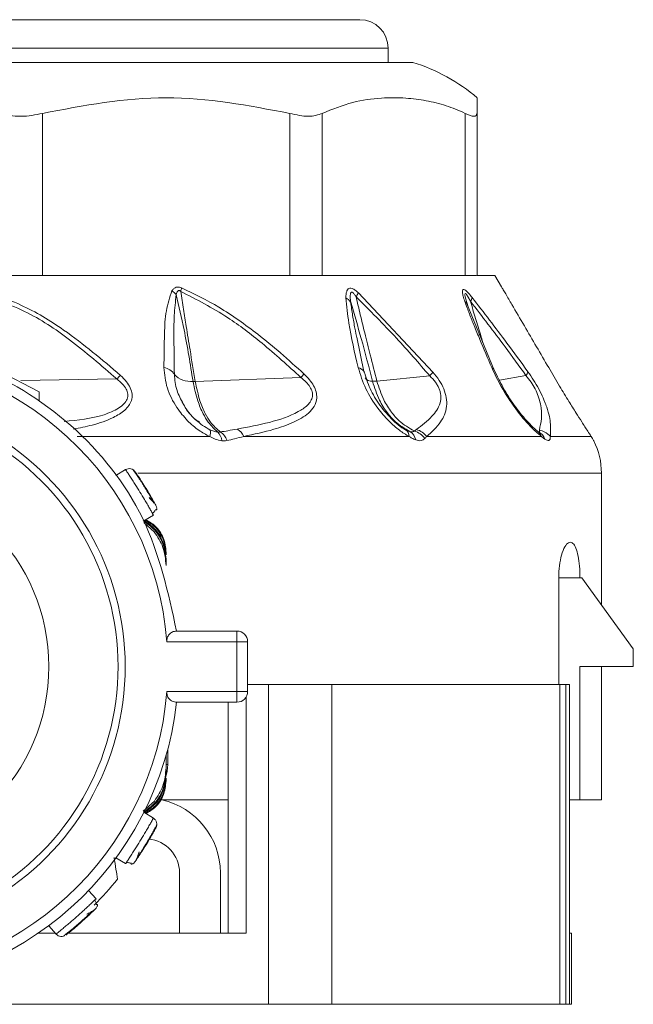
# Model space of a CAD drawing. Header units: millimetres. Extents: x -447 to 1924, y -61 to 422.
# Tile 2 of 62: x -421 to -404, y 153 to 180. Entities that reach past the tile are written whole.
import ezdxf

# ---------------------------------------------------------------- set-up
doc = ezdxf.new("R2010")
doc.units = ezdxf.units.MM

# ---------------------------------------------------------------- blocks, each defined once
blk = doc.blocks.new('Drawing View4')
at = {"color": 7, "linetype": 'Continuous', "lineweight": 18}
for p, q in [((-17.506, 2.201), (-3.306, 2.201)), ((-17.506, 1.401), (-2.506, 1.401)), ((-2.506, 1.001), (-2.506, 1.401)), ((-32.661, 1.001), (-1.816, 1.001)), ((-12.237, -4.999), (-12.237, -0.434)), ((-5.275, -4.999), (-5.275, -0.434)), ((-4.36, -4.999), (-4.36, -0.434)), ((-0.341, -4.999), (-0.341, -0.434)), ((-0.006, -4.999), (-0.006, -0.434)), ((-12.453, -4.999), (-13.244, -4.999)), ((-12.453, -4.999), (-5.071, -4.999)), ((-4.491, -4.999), (-5.071, -4.999)), ((-4.491, -4.999), (-0.23, -4.999)), ((-0.018, -4.999), (-0.23, -4.999)), ((-0.006, -4.999), (0.494, -4.999)), ((0.684, -5.315), (0.494, -4.999)), ((-3.346, -5.486), (-1.249, -7.713)), ((0.479, -7.654), (-0.303, -5.766)), ((-3.187, -7.696), (-3.393, -6.734)), ((-14.131, -7.333), (-12.331, -8.272)), ((-12.845, -7.951), (-10.143, -7.906)), ((-7.936, -7.973), (-4.961, -7.865)), ((-2.825, -7.968), (-1.337, -7.817)), ((0.622, -7.94), (1.371, -7.811)), ((-12.331, -8.513), (-12.331, -8.272)), ((-2.022, -9.333), (-2.16, -9.247)), ((-1.969, -9.36), (-1.979, -9.364)), ((1.776, -9.427), (1.716, -9.389)), ((-7.529, -9.524), (-11.255, -9.524)), ((-1.921, -9.524), (-6.569, -9.524)), ((1.806, -9.524), (-1.426, -9.524)), ((3.205, -9.524), (2.056, -9.524)), ((3.278, -9.649), (3.27, -9.633)), ((-9.897, -10.456), (-10.165, -10.621)), ((-9.687, -10.458), (-9.688, -10.456)), ((3.494, -10.553), (-9.553, -10.553)), ((3.494, -14.263), (3.494, -10.553)), ((-9.381, -11.9), (-9.113, -11.735)), ((-9.089, -12.209), (-9.382, -11.944)), ((-8.756, -12.784), (-8.756, -12.858)), ((-8.756, -12.969), (-8.756, -13.043)), ((-8.756, -13.043), (-8.756, -13.154)), ((2.293, -13.499), (2.293, -16.499)), ((2.293, -13.499), (2.89, -13.499)), ((2.94, -13.499), (2.89, -13.499)), ((4.39, -15.499), (2.94, -13.499)), ((-8.461, -14.999), (-6.761, -14.999)), ((-6.761, -14.999), (-6.761, -15.299)), ((-8.734, -15.299), (-6.761, -15.299)), ((-6.761, -16.699), (-6.761, -15.299)), ((-6.761, -15.299), (-6.461, -15.299)), ((-6.461, -16.699), (-6.461, -15.299)), ((4.39, -15.999), (4.39, -15.499)), ((4.39, -15.999), (2.89, -15.999)), ((2.89, -19.749), (2.89, -15.999)), ((3.494, -19.749), (3.494, -15.999)), ((-5.871, -16.499), (-6.461, -16.499)), ((-5.871, -16.499), (-5.871, -25.499)), ((-4.088, -16.499), (-5.871, -16.499)), ((-4.088, -16.499), (-4.088, -25.499)), ((2.32, -16.499), (-4.088, -16.499)), ((2.32, -16.499), (2.32, -25.499)), ((2.488, -16.499), (2.32, -16.499)), ((2.488, -16.499), (2.488, -25.499)), ((2.595, -16.499), (2.488, -16.499)), ((2.595, -16.499), (2.595, -23.499)), ((-6.761, -16.699), (-8.734, -16.699)), ((-6.761, -16.699), (-6.761, -16.999)), ((-6.461, -16.699), (-6.761, -16.699)), ((-6.501, -16.849), (-6.501, -23.499)), ((-6.761, -16.999), (-8.461, -16.999)), ((-7.007, -16.999), (-7.007, -23.499)), ((-8.756, -18.844), (-8.756, -18.498)), ((-8.756, -18.498), (-8.756, -18.955)), ((-8.706, -18.749), (-8.706, -18.316)), ((-8.756, -18.749), (-8.706, -18.749)), ((-8.756, -19.029), (-8.756, -18.955)), ((-8.756, -19.214), (-8.756, -19.14)), ((-9.397, -20.069), (-9.084, -19.784)), ((-8.88, -19.749), (-7.006, -19.749)), ((2.595, -19.749), (2.89, -19.749)), ((2.89, -19.749), (3.494, -19.749)), ((-9.113, -20.263), (-9.381, -20.098)), ((-9.019, -20.451), (-9.018, -20.448)), ((-10.165, -21.377), (-9.897, -21.542)), ((-8.378, -21.799), (-8.378, -23.499)), ((-7.228, -23.499), (-7.228, -21.799)), ((-10.726, -22.53), (-10.935, -22.294)), ((-12.352, -23.499), (-11.872, -23.499)), ((-12.058, -23.288), (-11.85, -23.524)), ((-11.514, -23.499), (-6.515, -23.499)), ((-6.515, -23.499), (-6.501, -23.499)), ((2.595, -23.499), (2.595, -25.499)), ((2.651, -23.499), (2.595, -23.499)), ((2.651, -23.499), (2.651, -25.499)), ((-16.126, -25.499), (-5.871, -25.499)), ((-4.088, -25.499), (-5.871, -25.499)), ((2.32, -25.499), (-4.088, -25.499)), ((2.488, -25.499), (2.32, -25.499)), ((2.595, -25.499), (2.488, -25.499)), ((2.651, -25.499), (2.595, -25.499))]:
    blk.add_line(p, q, dxfattribs=at)
at = {"color": 7, "linetype": 'Continuous', "lineweight": 18, "flags": 128}
for points in [[(-0.277, -5.821), (-0.34, -5.596), (-0.349, -5.537), (-0.344, -5.501), (-0.338, -5.498), (-0.328, -5.502), (-0.317, -5.512), (-0.303, -5.529), (-0.255, -5.604), (-0.191, -5.721), (-0.191, -5.721)], [(-3.186, -7.697), (-3.178, -7.716), (-3.175, -7.725)], [(-8.756, -19.061), (-8.725, -18.944), (-8.706, -18.749)]]:
    blk.add_lwpolyline(points, dxfattribs=at)
at = {"color": 7, "linetype": 'Continuous', "lineweight": 18}
blk.add_circle((-17.506, -15.999), 5.45, dxfattribs=at)
for centre, radius, start, end in [((-3.306, 1.401), 0.8, 0, 90), ((-3.343, -3.917), 5.15, 49.5183, 72.7451), ((-9.002, -6.014), 0.716, 42.1041, 54.997), ((-9.512, -5.09), 1.218, 343.2269, 348.1023), ((-4.074, -5.114), 0.817, 324.312, 332.9367), ((-3.873, -5.962), 0.381, 35.3627, 62.4573), ((-0.449, -5.883), 0.183, 9.6755, 56.8985), ((-0.417, -5.564), 0.276, 325.3525, 350.0463), ((-17.506, -15.999), 8.8, 4.5625, 175.4375), ((-8.868, -7.995), 0.41, 32.3293, 82.7621), ((-3.394, -7.833), 0.248, 33.0284, 79.616), ((-2.039, -7.145), 0.972, 316.2502, 324.2975), ((0.375, -7.694), 0.111, 21.7224, 71.6903), ((1.183, -7.652), 0.246, 319.7706, 348.2769), ((-8.347, -9.712), 2.547, 131.5813, 134.8588), ((-8.064, -7.355), 0.622, 222.5894, 276.1157), ((-7.443, -5.684), 3.304, 318.6958, 320.9747), ((-2.963, -7.725), 0.247, 217.6379, 273.5303), ((-17.506, -15.999), 7.6, 240, 60), ((-7.8, -9.417), 0.292, 338.5722, 16.7228), ((-7.58, -9.675), 0.392, 4.5888, 44.8043), ((-7.491, -9.794), 0.476, 19.1614, 56.6876), ((-7, -9.72), 0.473, 24.4313, 58.458), ((-2.123, -9.509), 0.203, 355.746, 60.047), ((-2.058, -9.673), 0.33, 9.2768, 60.3932), ((-1.932, -9.907), 0.56, 35.462, 73.3226), ((-1.869, -9.868), 0.562, 37.8002, 73.6245), ((1.523, -9.615), 0.298, 17.8912, 49.3711), ((1.552, -9.726), 0.373, 19.884, 63.1716), ((-17.506, -15.999), 7.4, 240, 60), ((1.494, -10.553), 2, 0, 26.8824), ((-6.761, -15.299), 0.3, 0, 90), ((-17.506, -15.999), 8.8, 184.5625, 355.4375), ((-6.761, -16.699), 0.3, 270, 0), ((-17.506, -15.999), 9.1, 186.309, 353.691), ((-9.328, -21.799), 2.1, 0, 77.4721), ((-9.328, -21.799), 0.95, 0, 85.3102), ((-17.506, -15.999), 9.5, 315.0528, 320.9984)]:
    blk.add_arc(centre, radius, start, end, dxfattribs=at)
for points, knots in [([(-5.275, -0.434), (-6.434, -0.214), (-8.755, 0.224), (-11.075, -0.214), (-12.237, -0.434)], [0, 0, 0, 0, 0.499632, 1, 1, 1, 1]), ([(-0.341, -0.434), (-0.52, -0.356), (-0.883, -0.199), (-1.44, -0.067), (-2.047, 0.01), (-2.737, 0.007), (-3.527, -0.097), (-4.076, -0.319), (-4.36, -0.434)], [0, 0, 0, 0, 0.135419, 0.274991, 0.415244, 0.585607, 0.785782, 1, 1, 1, 1]), ([(-0.006, -0.007), (-0.006, -0.005), (-0.006, 0.002), (-0.006, -0.101), (-0.006, -0.32), (-0.006, -0.434)], [0, 0, 0, 0, 0.171076, 0.571477, 1, 1, 1, 1]), ([(-14.318, -5.419), (-13.779, -5.59), (-12.762, -5.912), (-11.383, -6.824), (-10.577, -7.528), (-10.143, -7.906)], [0, 0, 0, 0, 0.342559, 0.646235, 1, 1, 1, 1]), ([(-14.299, -5.319), (-13.804, -5.467), (-12.862, -5.749), (-11.428, -6.623), (-10.557, -7.364), (-10.037, -7.807)], [0, 0, 0, 0, 0.308412, 0.587789, 1, 1, 1, 1]), ([(-8.817, -7.588), (-8.813, -7.27), (-8.807, -6.732), (-8.778, -5.99), (-8.652, -5.611), (-8.591, -5.427)], [0, 0, 0, 0, 0.427707, 0.722359, 1, 1, 1, 1]), ([(-8.591, -5.427), (-8.574, -5.403), (-8.542, -5.361), (-8.484, -5.328), (-8.43, -5.318), (-8.378, -5.32), (-8.34, -5.334), (-8.32, -5.341)], [0, 0, 0, 0, 0.303841, 0.543349, 0.671179, 0.821746, 1, 1, 1, 1]), ([(-8.522, -7.776), (-8.527, -7.449), (-8.535, -6.9), (-8.539, -6.146), (-8.493, -5.73), (-8.47, -5.533)], [0, 0, 0, 0, 0.4373839, 0.7346037, 1, 1, 1, 1]), ([(-8.47, -5.533), (-8.465, -5.512), (-8.456, -5.476), (-8.434, -5.44), (-8.413, -5.424), (-8.397, -5.419), (-8.38, -5.421), (-8.362, -5.429), (-8.351, -5.437), (-8.345, -5.442)], [0, 0, 0, 0, 0.336697, 0.565233, 0.658713, 0.752306, 0.821694, 0.902667, 1, 1, 1, 1]), ([(-8.47, -5.533), (-8.394, -5.863), (-8.205, -6.677), (-8.075, -7.49), (-7.998, -7.973)], [0, 0, 0, 0, 0.404874, 1, 1, 1, 1]), ([(-8.345, -5.442), (-8.32, -5.61), (-8.27, -5.939), (-8.18, -6.488), (-8.07, -7.163), (-7.985, -7.678), (-7.936, -7.973)], [0, 0, 0, 0, 0.1994012, 0.3895888, 0.6507497, 1, 1, 1, 1]), ([(-8.345, -5.442), (-7.898, -5.672), (-7.097, -6.085), (-5.981, -6.937), (-5.322, -7.537), (-4.961, -7.865)], [0, 0, 0, 0, 0.364986, 0.653176, 1, 1, 1, 1]), ([(-8.32, -5.341), (-7.965, -5.514), (-7.217, -5.879), (-6.305, -6.538), (-5.516, -7.18), (-5.094, -7.566), (-4.877, -7.765)], [0, 0, 0, 0, 0.283427, 0.598157, 0.79281, 1, 1, 1, 1]), ([(-3.697, -5.624), (-3.696, -5.583), (-3.694, -5.51), (-3.672, -5.425), (-3.636, -5.373), (-3.586, -5.349), (-3.517, -5.359), (-3.431, -5.409), (-3.375, -5.459), (-3.346, -5.486)], [0, 0, 0, 0, 0.202674, 0.363901, 0.493169, 0.594446, 0.716905, 0.852714, 1, 1, 1, 1]), ([(-3.562, -5.741), (-3.567, -5.696), (-3.576, -5.619), (-3.574, -5.527), (-3.56, -5.476), (-3.538, -5.461), (-3.522, -5.463), (-3.503, -5.471), (-3.48, -5.492), (-3.447, -5.533), (-3.425, -5.568), (-3.41, -5.591)], [0, 0, 0, 0, 0.274116, 0.463194, 0.592982, 0.653123, 0.685144, 0.720858, 0.783468, 0.856593, 1, 1, 1, 1]), ([(-0.349, -5.729), (-0.366, -5.677), (-0.397, -5.583), (-0.421, -5.467), (-0.418, -5.395), (-0.381, -5.377), (-0.318, -5.417), (-0.236, -5.5), (-0.178, -5.573), (-0.146, -5.612)], [0, 0, 0, 0, 0.195281, 0.351729, 0.494735, 0.605844, 0.71819, 0.84666, 1, 1, 1, 1]), ([(0.684, -5.315), (0.684, -5.315), (0.684, -5.316), (0.731, -5.395), (0.828, -5.561), (1.027, -5.902), (1.43, -6.592), (1.78, -7.195), (2.009, -7.588)], [0, 0, 0, 0, 0.01856, 0.08035, 0.139672, 0.271094, 0.523902, 1, 1, 1, 1]), ([(-3.349, -7.588), (-3.45, -7.164), (-3.61, -6.49), (-3.673, -5.858), (-3.697, -5.624)], [0, 0, 0, 0, 0.629625, 1, 1, 1, 1]), ([(-3.562, -5.741), (-3.461, -6.085), (-3.242, -6.831), (-3.051, -7.572), (-2.948, -7.971)], [0, 0, 0, 0, 0.460533, 1, 1, 1, 1]), ([(-3.383, -6.781), (-3.403, -6.681), (-3.447, -6.461), (-3.511, -6.114), (-3.545, -5.868), (-3.562, -5.741)], [0, 0, 0, 0, 0.287712, 0.634105, 1, 1, 1, 1]), ([(-3.41, -5.591), (-3.371, -5.76), (-3.292, -6.101), (-3.156, -6.647), (-3, -7.27), (-2.886, -7.722), (-2.825, -7.968)], [0, 0, 0, 0, 0.2134593, 0.4293792, 0.6901911, 1, 1, 1, 1]), ([(-3.41, -5.591), (-3.026, -5.976), (-2.313, -6.692), (-1.645, -7.462), (-1.337, -7.817)], [0, 0, 0, 0, 0.53826, 1, 1, 1, 1]), ([(0.41, -7.588), (0.296, -7.322), (0.125, -6.925), (-0.083, -6.422), (-0.227, -6.064), (-0.307, -5.843), (-0.349, -5.729)], [0, 0, 0, 0, 0.420929, 0.628617, 0.808166, 1, 1, 1, 1]), ([(-0.282, -5.807), (-0.288, -5.787), (-0.3, -5.749), (-0.31, -5.714), (-0.314, -5.697)], [0, 0, 0, 0, 0.5132869, 1, 1, 1, 1]), ([(-0.282, -5.807), (-0.288, -5.787), (-0.3, -5.749), (-0.31, -5.714), (-0.314, -5.697)], [0, 0, 0, 0, 0.513285, 1, 1, 1, 1]), ([(-0.191, -5.721), (0.136, -6.147), (0.664, -6.833), (1.176, -7.542), (1.371, -7.811)], [0, 0, 0, 0, 0.619883, 1, 1, 1, 1]), ([(-0.191, -5.721), (-0.144, -5.882), (-0.05, -6.202), (0.068, -6.586), (0.137, -6.811), (0.157, -6.876)], [0, 0, 0, 0, 0.416733, 0.829511, 1, 1, 1, 1]), ([(-0.146, -5.612), (0.183, -6.037), (0.714, -6.723), (1.229, -7.433), (1.424, -7.702)], [0, 0, 0, 0, 0.620107, 1, 1, 1, 1]), ([(-7.529, -9.524), (-7.633, -9.469), (-7.858, -9.352), (-8.176, -9.071), (-8.497, -8.674), (-8.759, -8.157), (-8.797, -7.779), (-8.817, -7.588)], [0, 0, 0, 0, 0.137707, 0.297654, 0.485766, 0.740451, 1, 1, 1, 1]), ([(-1.921, -9.524), (-2.012, -9.47), (-2.207, -9.354), (-2.511, -9.077), (-2.844, -8.688), (-3.169, -8.17), (-3.288, -7.787), (-3.349, -7.588)], [0, 0, 0, 0, 0.136663, 0.294577, 0.479617, 0.72985, 1, 1, 1, 1]), ([(-1.961, -9.377), (-2.032, -9.334), (-2.175, -9.246), (-2.448, -9.006), (-2.751, -8.653), (-3.037, -8.178), (-3.137, -7.857), (-3.187, -7.696)], [0, 0, 0, 0, 0.121266, 0.245154, 0.495302, 0.747134, 1, 1, 1, 1]), ([(-1.249, -7.713), (-1.187, -7.789), (-1.067, -7.937), (-0.93, -8.193), (-0.856, -8.45), (-0.854, -8.795), (-1.031, -9.172), (-1.284, -9.397), (-1.426, -9.524)], [0, 0, 0, 0, 0.0942, 0.182499, 0.278775, 0.389657, 0.657979, 1, 1, 1, 1]), ([(1.806, -9.524), (1.702, -9.435), (1.467, -9.236), (1.059, -8.733), (0.677, -8.153), (0.493, -7.764), (0.41, -7.588)], [0, 0, 0, 0, 0.2091723, 0.4692564, 0.7606952, 1, 1, 1, 1]), ([(1.735, -9.405), (1.679, -9.359), (1.565, -9.267), (1.326, -9.017), (1.034, -8.65), (0.716, -8.156), (0.558, -7.821), (0.478, -7.653)], [0, 0, 0, 0, 0.122649, 0.246669, 0.495921, 0.746921, 1, 1, 1, 1]), ([(1.424, -7.702), (1.479, -7.781), (1.586, -7.934), (1.736, -8.191), (1.842, -8.4), (1.882, -8.509), (1.895, -8.543)], [0, 0, 0, 0, 0.283852, 0.558242, 0.860394, 1, 1, 1, 1]), ([(2.009, -7.588), (2.111, -7.763), (2.297, -8.079), (2.563, -8.515), (2.772, -8.85), (2.953, -9.133), (3.103, -9.367), (3.174, -9.476), (3.205, -9.524)], [0, 0, 0, 0, 0.237372, 0.431825, 0.589432, 0.718601, 0.877817, 1, 1, 1, 1]), ([(-10.143, -7.906), (-10.087, -7.952), (-9.984, -8.035), (-9.872, -8.182), (-9.82, -8.334), (-9.846, -8.483), (-9.942, -8.617), (-10.154, -8.776), (-10.684, -9.005), (-11.237, -9.063), (-11.625, -9.104)], [0, 0, 0, 0, 0.074945, 0.137868, 0.196171, 0.254679, 0.322607, 0.404654, 0.581372, 1, 1, 1, 1]), ([(-10.037, -7.807), (-9.979, -7.863), (-9.87, -7.971), (-9.755, -8.153), (-9.702, -8.338), (-9.728, -8.57), (-9.912, -8.806), (-10.296, -9.034), (-10.788, -9.206), (-11.184, -9.282), (-11.361, -9.316)], [0, 0, 0, 0, 0.079847, 0.151021, 0.21754, 0.287407, 0.422485, 0.572903, 0.809096, 1, 1, 1, 1]), ([(-8.272, -8.601), (-8.339, -8.477), (-8.484, -8.207), (-8.509, -7.927), (-8.522, -7.776)], [0, 0, 0, 0, 0.460908, 1, 1, 1, 1]), ([(-7.998, -7.973), (-7.958, -8.163), (-7.887, -8.497), (-7.728, -8.869), (-7.541, -9.185), (-7.394, -9.317), (-7.302, -9.399)], [0, 0, 0, 0, 0.294643, 0.521096, 0.701932, 1, 1, 1, 1]), ([(-7.998, -7.973), (-7.987, -7.973), (-7.966, -7.974), (-7.945, -7.973), (-7.936, -7.973)], [0, 0, 0, 0, 0.559976, 1, 1, 1, 1]), ([(-7.936, -7.973), (-7.896, -8.161), (-7.826, -8.495), (-7.667, -8.866), (-7.479, -9.182), (-7.326, -9.314), (-7.23, -9.397)], [0, 0, 0, 0, 0.294538, 0.521008, 0.701872, 1, 1, 1, 1]), ([(-4.961, -7.865), (-4.91, -7.907), (-4.815, -7.985), (-4.703, -8.123), (-4.637, -8.268), (-4.632, -8.409), (-4.682, -8.538), (-4.81, -8.689), (-5.404, -9.066), (-6.138, -9.202), (-6.752, -9.316)], [0, 0, 0, 0, 0.051613, 0.09536, 0.137319, 0.180165, 0.228028, 0.285272, 0.402314, 1, 1, 1, 1]), ([(-4.877, -7.765), (-4.823, -7.818), (-4.72, -7.921), (-4.6, -8.094), (-4.525, -8.273), (-4.494, -8.583), (-4.729, -8.895), (-5.176, -9.143), (-5.788, -9.357), (-6.282, -9.462), (-6.569, -9.524)], [0, 0, 0, 0, 0.054232, 0.103303, 0.150337, 0.200897, 0.369635, 0.542742, 0.734318, 1, 1, 1, 1]), ([(-2.948, -7.971), (-2.928, -7.972), (-2.891, -7.973), (-2.845, -7.969), (-2.825, -7.968)], [0, 0, 0, 0, 0.559847, 1, 1, 1, 1]), ([(-2.948, -7.971), (-2.889, -8.154), (-2.784, -8.48), (-2.549, -8.847), (-2.266, -9.169), (-2.038, -9.302), (-1.895, -9.386)], [0, 0, 0, 0, 0.287161, 0.511571, 0.692984, 1, 1, 1, 1]), ([(-2.825, -7.968), (-2.768, -8.147), (-2.666, -8.467), (-2.433, -8.829), (-2.154, -9.149), (-1.919, -9.285), (-1.772, -9.37)], [0, 0, 0, 0, 0.28629, 0.510661, 0.69222, 1, 1, 1, 1]), ([(-1.337, -7.817), (-1.28, -7.876), (-1.198, -7.961), (-1.114, -8.091), (-1.067, -8.187), (-1.036, -8.285), (-1.016, -8.426), (-1.059, -8.687), (-1.29, -9.007), (-1.558, -9.212), (-1.711, -9.329)], [0, 0, 0, 0, 0.088148, 0.127362, 0.165638, 0.20809, 0.253003, 0.357761, 0.633199, 1, 1, 1, 1]), ([(1.371, -7.811), (1.419, -7.872), (1.512, -7.987), (1.637, -8.194), (1.73, -8.409), (1.85, -8.88), (1.794, -9.134), (1.747, -9.345)], [0, 0, 0, 0, 0.097572, 0.186101, 0.286324, 0.407959, 1, 1, 1, 1]), ([(-8.342, -8.486), (-8.232, -8.683), (-8.088, -8.938), (-7.863, -9.088), (-7.812, -9.122)], [0, 0, 0, 0, 0.771732, 1, 1, 1, 1]), ([(1.895, -8.543), (1.916, -8.596), (2.019, -8.855), (2.069, -9.179), (2.06, -9.414), (2.056, -9.524)], [0, 0, 0, 0, 0.118925, 0.586309, 1, 1, 1, 1]), ([(-7.901, -9.07), (-7.909, -9.064), (-8.049, -8.95), (-8.187, -8.788), (-8.262, -8.622), (-8.272, -8.601)], [0, 0, 0, 0, 0.045468, 0.878215, 1, 1, 1, 1]), ([(-7.521, -9.333), (-7.592, -9.295), (-7.73, -9.222), (-7.845, -9.119), (-7.901, -9.07)], [0, 0, 0, 0, 0.517972, 1, 1, 1, 1]), ([(-7.302, -9.399), (-7.34, -9.393), (-7.414, -9.38), (-7.486, -9.348), (-7.521, -9.333)], [0, 0, 0, 0, 0.523137, 1, 1, 1, 1]), ([(-7.23, -9.397), (-7.243, -9.399), (-7.265, -9.402), (-7.291, -9.4), (-7.302, -9.399)], [0, 0, 0, 0, 0.560007, 1, 1, 1, 1]), ([(-6.752, -9.316), (-6.84, -9.332), (-6.997, -9.36), (-7.158, -9.385), (-7.23, -9.397)], [0, 0, 0, 0, 0.554562, 1, 1, 1, 1]), ([(-1.895, -9.386), (-1.919, -9.378), (-1.96, -9.364), (-2.004, -9.343), (-2.022, -9.333)], [0, 0, 0, 0, 0.574767, 1, 1, 1, 1]), ([(-1.772, -9.37), (-1.787, -9.382), (-1.815, -9.404), (-1.87, -9.392), (-1.895, -9.386)], [0, 0, 0, 0, 0.541687, 1, 1, 1, 1]), ([(-1.711, -9.329), (-1.722, -9.337), (-1.742, -9.351), (-1.762, -9.364), (-1.772, -9.37)], [0, 0, 0, 0, 0.557314, 1, 1, 1, 1]), ([(1.747, -9.345), (1.75, -9.355), (1.755, -9.376), (1.745, -9.392), (1.73, -9.39), (1.723, -9.39)], [0, 0, 0, 0, 0.381512, 0.751212, 1, 1, 1, 1]), ([(2.056, -9.524), (2.008, -9.477), (1.922, -9.392), (1.801, -9.359), (1.747, -9.345)], [0, 0, 0, 0, 0.559299, 1, 1, 1, 1]), ([(-7.189, -9.644), (-7.25, -9.632), (-7.365, -9.609), (-7.476, -9.551), (-7.529, -9.524)], [0, 0, 0, 0, 0.530896, 1, 1, 1, 1]), ([(-7.042, -9.638), (-7.069, -9.642), (-7.116, -9.65), (-7.167, -9.646), (-7.189, -9.644)], [0, 0, 0, 0, 0.560194, 1, 1, 1, 1]), ([(-6.569, -9.524), (-6.655, -9.546), (-6.81, -9.586), (-6.97, -9.622), (-7.042, -9.638)], [0, 0, 0, 0, 0.555292, 1, 1, 1, 1]), ([(-1.732, -9.62), (-1.768, -9.605), (-1.83, -9.58), (-1.894, -9.54), (-1.921, -9.524)], [0, 0, 0, 0, 0.579744, 1, 1, 1, 1]), ([(-1.476, -9.582), (-1.508, -9.606), (-1.557, -9.642), (-1.652, -9.644), (-1.705, -9.628), (-1.732, -9.62)], [0, 0, 0, 0, 0.4821932, 0.7402634, 1, 1, 1, 1]), ([(-1.426, -9.524), (-1.435, -9.535), (-1.451, -9.554), (-1.468, -9.573), (-1.476, -9.582)], [0, 0, 0, 0, 0.558376, 1, 1, 1, 1]), ([(1.903, -9.599), (1.886, -9.587), (1.855, -9.565), (1.821, -9.536), (1.806, -9.524)], [0, 0, 0, 0, 0.55931, 1, 1, 1, 1]), ([(2.056, -9.524), (2.055, -9.551), (2.055, -9.604), (2.019, -9.638), (1.969, -9.637), (1.925, -9.612), (1.903, -9.599)], [0, 0, 0, 0, 0.273675, 0.544486, 0.766897, 1, 1, 1, 1]), ([(3.205, -9.524), (3.228, -9.562), (3.27, -9.632), (3.275, -9.643), (3.278, -9.649)], [0, 0, 0, 0, 0.54913, 1, 1, 1, 1]), ([(3.234, -9.574), (3.232, -9.568), (3.229, -9.563), (3.223, -9.554), (3.222, -9.554)], [0, 0, 0, 0, 0.902067, 1, 1, 1, 1]), ([(-9.897, -10.456), (-9.892, -10.463), (-9.884, -10.474), (-9.836, -10.547), (-9.778, -10.635), (-9.704, -10.749), (-9.608, -10.899), (-9.49, -11.087), (-9.376, -11.278), (-9.286, -11.431), (-9.219, -11.547), (-9.169, -11.635), (-9.15, -11.669), (-9.142, -11.683)], [0, 0, 0, 0, 0.123193, 0.19963, 0.285796, 0.371935, 0.448355, 0.571553, 0.694747, 0.771169, 0.857312, 0.943534, 1, 1, 1, 1]), ([(-9.416, -10.859), (-9.432, -10.834), (-9.481, -10.757), (-9.555, -10.646), (-9.628, -10.54), (-9.678, -10.47), (-9.685, -10.461), (-9.688, -10.456)], [0, 0, 0, 0, 0.108658, 0.332006, 0.554933, 0.777468, 1, 1, 1, 1]), ([(-9.628, -10.513), (-9.623, -10.52), (-9.613, -10.534), (-9.54, -10.641), (-9.437, -10.796), (-9.32, -10.983), (-9.207, -11.172), (-9.115, -11.333), (-9.053, -11.448), (-9.045, -11.463), (-9.041, -11.47)], [0, 0, 0, 0, 0.123327, 0.248039, 0.373729, 0.500052, 0.626334, 0.751958, 0.876621, 1, 1, 1, 1]), ([(-9.107, -11.378), (-9.131, -11.336), (-9.177, -11.252), (-9.268, -11.098), (-9.35, -10.962), (-9.4, -10.885), (-9.416, -10.859)], [0, 0, 0, 0, 0.283378, 0.567938, 0.853248, 1, 1, 1, 1]), ([(-9.062, -11.431), (-9.065, -11.427), (-9.072, -11.417), (-9.105, -11.379), (-9.157, -11.323), (-9.207, -11.271), (-9.233, -11.245)], [0, 0, 0, 0, 0.227906, 0.471042, 0.728935, 1, 1, 1, 1]), ([(-9.151, -11.691), (-9.14, -11.685), (-9.119, -11.672), (-9.09, -11.645), (-9.066, -11.612), (-9.056, -11.588), (-9.051, -11.575)], [0, 0, 0, 0, 0.232664, 0.479578, 0.736996, 1, 1, 1, 1]), ([(-9.049, -11.589), (-9.041, -11.591), (-9.022, -11.596), (-9.019, -11.578), (-9.017, -11.568)], [0, 0, 0, 0, 0.4434447, 1, 1, 1, 1]), ([(-9.041, -11.47), (-9.03, -11.494), (-9.015, -11.526), (-9.02, -11.559), (-9.021, -11.568)], [0, 0, 0, 0, 0.7445897, 1, 1, 1, 1]), ([(-8.756, -12.969), (-8.774, -12.81), (-8.809, -12.497), (-9.053, -12.101), (-9.293, -11.942), (-9.404, -11.868)], [0, 0, 0, 0, 0.357798, 0.70179, 1, 1, 1, 1]), ([(-8.756, -13.043), (-8.773, -12.882), (-8.807, -12.562), (-9.044, -12.15), (-9.285, -11.977), (-9.395, -11.899)], [0, 0, 0, 0, 0.352971, 0.704788, 1, 1, 1, 1]), ([(-8.756, -12.858), (-8.772, -12.709), (-8.803, -12.412), (-9.039, -12.06), (-9.257, -11.932), (-9.347, -11.879)], [0, 0, 0, 0, 0.370547, 0.740637, 1, 1, 1, 1]), ([(-9.327, -11.866), (-9.233, -11.92), (-9.023, -12.041), (-8.853, -12.314), (-8.768, -12.575), (-8.76, -12.714), (-8.756, -12.784)], [0, 0, 0, 0, 0.281088, 0.63342, 0.815104, 1, 1, 1, 1]), ([(-9.142, -11.683), (-9.139, -11.688), (-9.118, -11.726), (-9.115, -11.731), (-9.113, -11.735)], [0, 0, 0, 0, 0.139679, 1, 1, 1, 1]), ([(-8.756, -13.154), (-8.772, -12.979), (-8.802, -12.635), (-8.995, -12.349), (-9.089, -12.209)], [0, 0, 0, 0, 0.510429, 1, 1, 1, 1]), ([(2.89, -13.499), (2.888, -13.389), (2.882, -13.169), (2.842, -12.876), (2.778, -12.649), (2.693, -12.512), (2.593, -12.483), (2.487, -12.573), (2.39, -12.777), (2.32, -13.068), (2.295, -13.326), (2.293, -13.469), (2.293, -13.499)], [0, 0, 0, 0, 0.102692, 0.205345, 0.309125, 0.415784, 0.526123, 0.639705, 0.754182, 0.86573, 0.971495, 1, 1, 1, 1]), ([(-8.734, -15.299), (-8.734, -15.28), (-8.735, -15.242), (-8.723, -15.187), (-8.702, -15.136), (-8.658, -15.073), (-8.578, -15.012), (-8.502, -15.004), (-8.461, -14.999)], [0, 0, 0, 0, 0.099778, 0.201327, 0.310031, 0.425806, 0.688171, 1, 1, 1, 1]), ([(-8.461, -16.999), (-8.502, -16.994), (-8.578, -16.986), (-8.659, -16.925), (-8.703, -16.861), (-8.724, -16.809), (-8.735, -16.754), (-8.734, -16.717), (-8.734, -16.699)], [0, 0, 0, 0, 0.312144, 0.57468, 0.692214, 0.802718, 0.902281, 1, 1, 1, 1]), ([(-9.384, -20.09), (-9.278, -20.014), (-9.041, -19.845), (-8.808, -19.436), (-8.773, -19.115), (-8.756, -18.955)], [0, 0, 0, 0, 0.287855, 0.643345, 1, 1, 1, 1]), ([(-9.371, -20.104), (-9.272, -20.038), (-9.044, -19.886), (-8.809, -19.501), (-8.774, -19.188), (-8.756, -19.029)], [0, 0, 0, 0, 0.27551, 0.63061, 1, 1, 1, 1]), ([(-9.084, -19.784), (-8.991, -19.644), (-8.801, -19.359), (-8.771, -19.018), (-8.756, -18.844)], [0, 0, 0, 0, 0.489706, 1, 1, 1, 1]), ([(-9.347, -20.119), (-9.257, -20.066), (-9.039, -19.937), (-8.803, -19.586), (-8.772, -19.288), (-8.756, -19.14)], [0, 0, 0, 0, 0.25938, 0.62929, 1, 1, 1, 1]), ([(-8.756, -19.214), (-8.773, -19.352), (-8.805, -19.624), (-9.025, -19.956), (-9.234, -20.078), (-9.327, -20.132)], [0, 0, 0, 0, 0.365361, 0.718401, 1, 1, 1, 1]), ([(-9.113, -20.263), (-9.117, -20.27), (-9.123, -20.281), (-9.166, -20.358), (-9.218, -20.45), (-9.286, -20.567), (-9.376, -20.72), (-9.49, -20.911), (-9.608, -21.099), (-9.704, -21.249), (-9.777, -21.362), (-9.833, -21.446), (-9.854, -21.479), (-9.863, -21.491)], [0, 0, 0, 0, 0.123193, 0.19963, 0.285796, 0.371935, 0.448355, 0.571553, 0.694747, 0.771169, 0.857312, 0.943534, 1, 1, 1, 1]), ([(-9.254, -20.874), (-9.239, -20.848), (-9.192, -20.77), (-9.127, -20.653), (-9.066, -20.54), (-9.026, -20.464), (-9.021, -20.454), (-9.018, -20.448)], [0, 0, 0, 0, 0.108658, 0.332006, 0.554933, 0.777468, 1, 1, 1, 1]), ([(-9.041, -20.527), (-9.045, -20.535), (-9.053, -20.55), (-9.115, -20.664), (-9.207, -20.826), (-9.32, -21.015), (-9.437, -21.202), (-9.54, -21.357), (-9.613, -21.464), (-9.623, -21.478), (-9.628, -21.485)], [0, 0, 0, 0, 0.123327, 0.248039, 0.373729, 0.500052, 0.626334, 0.751958, 0.876621, 1, 1, 1, 1]), ([(-9.575, -21.384), (-9.549, -21.344), (-9.496, -21.265), (-9.399, -21.114), (-9.315, -20.979), (-9.269, -20.9), (-9.254, -20.874)], [0, 0, 0, 0, 0.283378, 0.567938, 0.853248, 1, 1, 1, 1]), ([(-9.603, -21.449), (-9.6, -21.444), (-9.594, -21.434), (-9.576, -21.387), (-9.549, -21.315), (-9.526, -21.247), (-9.514, -21.212)], [0, 0, 0, 0, 0.227906, 0.471042, 0.728935, 1, 1, 1, 1]), ([(-10.219, -21.365), (-10.201, -21.478), (-10.169, -21.684), (-10.137, -21.886), (-10.123, -21.978)], [0, 0, 0, 0, 0.550612, 1, 1, 1, 1]), ([(-9.863, -21.491), (-9.866, -21.497), (-9.891, -21.533), (-9.894, -21.538), (-9.897, -21.542)], [0, 0, 0, 0, 0.139679, 1, 1, 1, 1]), ([(-9.874, -21.487), (-9.864, -21.494), (-9.842, -21.507), (-9.806, -21.52), (-9.766, -21.527), (-9.739, -21.525), (-9.726, -21.524)], [0, 0, 0, 0, 0.232664, 0.479578, 0.736996, 1, 1, 1, 1]), ([(-9.737, -21.532), (-9.735, -21.54), (-9.731, -21.559), (-9.714, -21.554), (-9.704, -21.551)], [0, 0, 0, 0, 0.443445, 1, 1, 1, 1]), ([(-9.628, -21.485), (-9.644, -21.506), (-9.665, -21.533), (-9.697, -21.545), (-9.706, -21.548)], [0, 0, 0, 0, 0.744589, 1, 1, 1, 1]), ([(-10.77, -22.572), (-10.781, -22.583), (-10.809, -22.609), (-10.882, -22.679), (-10.98, -22.77), (-11.112, -22.891), (-11.277, -23.04), (-11.445, -23.185), (-11.58, -23.301), (-11.684, -23.388), (-11.765, -23.455), (-11.833, -23.511), (-11.843, -23.519), (-11.85, -23.524)], [0, 0, 0, 0, 0.056465, 0.142687, 0.228831, 0.305254, 0.428447, 0.551647, 0.628067, 0.714206, 0.800371, 0.876807, 1, 1, 1, 1]), ([(-10.714, -22.701), (-10.715, -22.688), (-10.717, -22.661), (-10.731, -22.623), (-10.75, -22.589), (-10.767, -22.571), (-10.776, -22.561)], [0, 0, 0, 0, 0.263004, 0.520422, 0.767336, 1, 1, 1, 1]), ([(-10.726, -22.53), (-10.729, -22.534), (-10.733, -22.538), (-10.765, -22.568), (-10.77, -22.572)], [0, 0, 0, 0, 0.860318, 1, 1, 1, 1]), ([(-10.684, -22.719), (-10.683, -22.709), (-10.68, -22.691), (-10.7, -22.69), (-10.708, -22.69)], [0, 0, 0, 0, 0.553128, 1, 1, 1, 1]), ([(-10.735, -22.804), (-10.741, -22.81), (-10.753, -22.822), (-10.846, -22.914), (-10.981, -23.041), (-11.144, -23.19), (-11.311, -23.334), (-11.454, -23.452), (-11.556, -23.533), (-11.57, -23.544), (-11.576, -23.549)], [0, 0, 0, 0, 0.123378, 0.248041, 0.373662, 0.49995, 0.626272, 0.751963, 0.876674, 1, 1, 1, 1]), ([(-11.272, -23.279), (-11.249, -23.259), (-11.18, -23.2), (-11.061, -23.095), (-10.929, -22.973), (-10.86, -22.907), (-10.825, -22.874)], [0, 0, 0, 0, 0.146755, 0.432065, 0.716623, 1, 1, 1, 1]), ([(-10.984, -22.964), (-10.952, -22.946), (-10.889, -22.912), (-10.823, -22.873), (-10.78, -22.846), (-10.771, -22.839), (-10.767, -22.836)], [0, 0, 0, 0, 0.271066, 0.528959, 0.772095, 1, 1, 1, 1]), ([(-10.735, -22.804), (-10.718, -22.785), (-10.694, -22.759), (-10.689, -22.726), (-10.687, -22.718)], [0, 0, 0, 0, 0.751955, 1, 1, 1, 1]), ([(-11.65, -23.584), (-11.673, -23.588), (-11.72, -23.596), (-11.793, -23.575), (-11.831, -23.541), (-11.85, -23.524)], [0, 0, 0, 0, 0.3115593, 0.6557796, 1, 1, 1, 1]), ([(-11.65, -23.585), (-11.645, -23.582), (-11.636, -23.575), (-11.568, -23.522), (-11.468, -23.442), (-11.364, -23.358), (-11.295, -23.299), (-11.272, -23.279)], [0, 0, 0, 0, 0.222533, 0.4450683, 0.6679955, 0.8913452, 1, 1, 1, 1])]:
    blk.add_open_spline(points, degree=3, knots=knots, dxfattribs=at)
for points in [[(-13.487, -0.434), (-13.267, -0.475), (-12.829, -0.556), (-12.434, -0.475), (-12.237, -0.434)], [(-5.275, -0.434), (-5.092, -0.475), (-4.727, -0.556), (-4.482, -0.475), (-4.36, -0.434)], [(-0.341, -0.434), (-0.244, -0.475), (-0.05, -0.556), (-0.021, -0.475), (-0.006, -0.434)], [(-26.551, -14.999), (-26.312, -13.911), (-25.834, -11.735), (-23.699, -9.069), (-20.832, -7.307), (-17.506, -6.695), (-14.179, -7.307), (-11.313, -9.069), (-9.178, -11.735), (-8.7, -13.911), (-8.461, -14.999)], [(-9.628, -10.513), (-9.645, -10.494), (-9.678, -10.455), (-9.75, -10.427), (-9.828, -10.424), (-9.874, -10.446), (-9.897, -10.456)], [(-9.041, -20.527), (-9.032, -20.504), (-9.013, -20.457), (-9.02, -20.38), (-9.053, -20.309), (-9.093, -20.278), (-9.113, -20.263)]]:
    blk.add_open_spline(points, degree=3, dxfattribs=at)

msp = doc.modelspace()

# ---------------------------------------------------------------- block references
at = {"color": 7, "linetype": 'Continuous', "lineweight": 18}
msp.add_blockref('Drawing View4', (-407.961, 178.107), dxfattribs=at)

doc.saveas('drawing.dxf')
